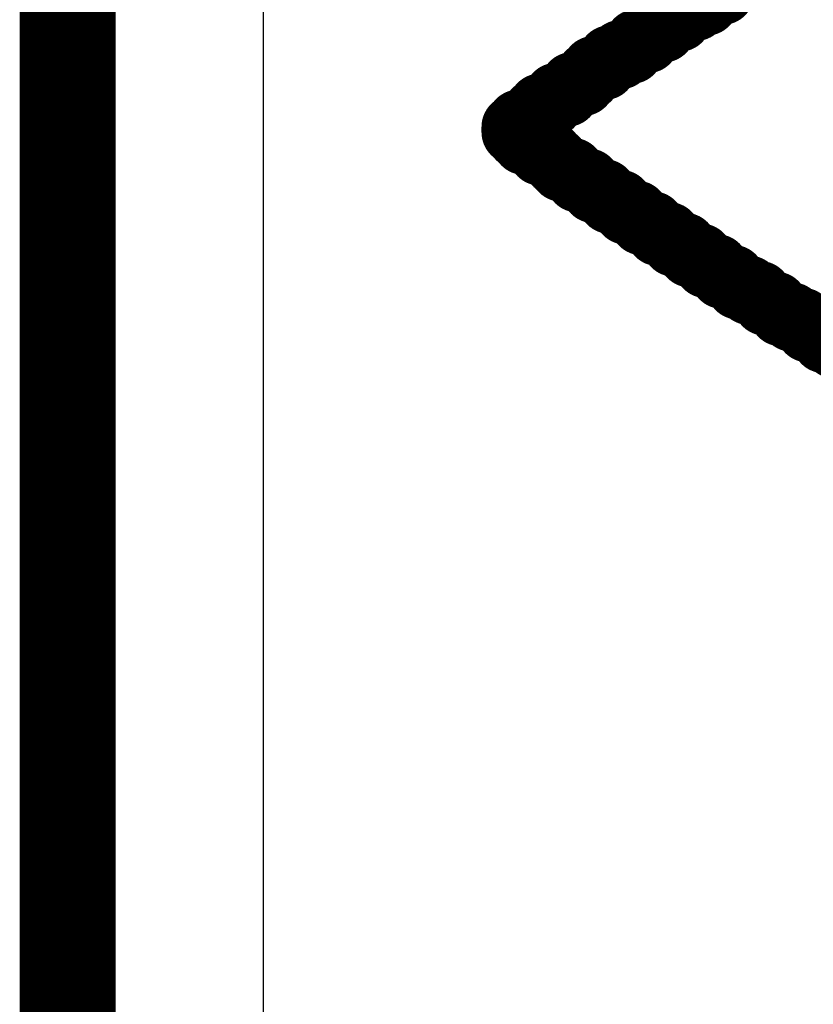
# Model space of a CAD drawing. Header units: inches. Extents: x -0.03 to 9.71, y 0 to 4.44.
# Tile 6 of 118: x 0.0061 to 0.0681, y 0.6696 to 0.7465. Entities that reach past the tile are written whole.
import ezdxf

# ---------------------------------------------------------------- set-up
doc = ezdxf.new("R2010")
doc.units = ezdxf.units.IN
doc.header["$MEASUREMENT"] = 0
for name, color, linetype in [('Board Outline', 216, 'Continuous'), ('Bottom Layer', 5, 'Continuous'), ('Layer 1', 16, 'Continuous'), ('Layer 2', 76, 'Continuous'), ('Top Layer', 1, 'Continuous'), ('Top Overlay', 2, 'Continuous')]:
    doc.layers.add(name, color=color, linetype=linetype)

msp = doc.modelspace()

# ---------------------------------------------------------------- linework, layer by layer
at = {"layer": 'Board Outline', "const_width": 0.0075}
msp.add_lwpolyline([(0.009842, 0.009843), (0.009842, 2.549213)], dxfattribs=at)
at = {"layer": 'Bottom Layer'}
msp.add_line((0.025136, 0.025136), (0.025136, 0.976379), dxfattribs=at)
at = {"layer": 'Layer 1'}
msp.add_line((0.025136, 0.025136), (0.025136, 0.976379), dxfattribs=at)
at = {"layer": 'Layer 2'}
msp.add_line((0.025136, 0.025136), (0.025136, 0.976379), dxfattribs=at)
at = {"layer": 'Top Layer'}
msp.add_line((0.025136, 0.025136), (0.025136, 0.976379), dxfattribs=at)
at = {"layer": 'Top Overlay'}
for p, q in [((0.056784, 0.746067), (0.056784, 0.746484)), ((0.056784, 0.746484), (0.057619, 0.746484)), ((0.057619, 0.746484), (0.057619, 0.746902)), ((0.055528, 0.745228), (0.055528, 0.745646)), ((0.055528, 0.745646), (0.056366, 0.745646)), ((0.056366, 0.745646), (0.056366, 0.746067)), ((0.056366, 0.746067), (0.056784, 0.746067)), ((0.054276, 0.744394), (0.054276, 0.744811)), ((0.054276, 0.744811), (0.055111, 0.744811)), ((0.055111, 0.744811), (0.055111, 0.745228)), ((0.055111, 0.745228), (0.055528, 0.745228)), ((0.05302, 0.743555), (0.05302, 0.743973)), ((0.05302, 0.743973), (0.053859, 0.743973)), ((0.053859, 0.743973), (0.053859, 0.744394)), ((0.053859, 0.744394), (0.054276, 0.744394)), ((0.052185, 0.743138), (0.052185, 0.743555)), ((0.052185, 0.743555), (0.05302, 0.743555)), ((0.05093, 0.742303), (0.05093, 0.742721)), ((0.05093, 0.742721), (0.051764, 0.742721)), ((0.051764, 0.742721), (0.051764, 0.743138)), ((0.051764, 0.743138), (0.052185, 0.743138)), ((0.050095, 0.741465), (0.050095, 0.741882)), ((0.050095, 0.741882), (0.050512, 0.741882)), ((0.050512, 0.741882), (0.050512, 0.742303)), ((0.050512, 0.742303), (0.05093, 0.742303)), ((0.048839, 0.74063), (0.048839, 0.741047)), ((0.048839, 0.741047), (0.049256, 0.741047)), ((0.049256, 0.741047), (0.049256, 0.741465)), ((0.049256, 0.741465), (0.050095, 0.741465)), ((0.047583, 0.739791), (0.047583, 0.740213)), ((0.047583, 0.740213), (0.048004, 0.740213)), ((0.048004, 0.740213), (0.048004, 0.74063)), ((0.048004, 0.74063), (0.048839, 0.74063)), ((0.046331, 0.738957), (0.046331, 0.739374)), ((0.046331, 0.739374), (0.046748, 0.739374)), ((0.046748, 0.739374), (0.046748, 0.739791)), ((0.046748, 0.739791), (0.047583, 0.739791)), ((0.045914, 0.738539), (0.045914, 0.738957)), ((0.045914, 0.738957), (0.046331, 0.738957)), ((0.044658, 0.737701), (0.044658, 0.738122)), ((0.044658, 0.738122), (0.045075, 0.738122)), ((0.045075, 0.738122), (0.045075, 0.738539)), ((0.045075, 0.738539), (0.045914, 0.738539)), ((0.045075, 0.737701), (0.044658, 0.737701)), ((0.045075, 0.737283), (0.045075, 0.737701)), ((0.045492, 0.737283), (0.045075, 0.737283)), ((0.045492, 0.736866), (0.045492, 0.737283)), ((0.046331, 0.736866), (0.045492, 0.736866)), ((0.046331, 0.736449), (0.046331, 0.736866)), ((0.046748, 0.736449), (0.046331, 0.736449)), ((0.046748, 0.736032), (0.046748, 0.736449)), ((0.047583, 0.736032), (0.046748, 0.736032)), ((0.047583, 0.73561), (0.047583, 0.736032)), ((0.048004, 0.73561), (0.047583, 0.73561)), ((0.048004, 0.735193), (0.048004, 0.73561)), ((0.048422, 0.735193), (0.048004, 0.735193)), ((0.048422, 0.734776), (0.048422, 0.735193)), ((0.049256, 0.734776), (0.048422, 0.734776)), ((0.049256, 0.734358), (0.049256, 0.734776)), ((0.049674, 0.734358), (0.049256, 0.734358)), ((0.049674, 0.733937), (0.049674, 0.734358)), ((0.050512, 0.733937), (0.049674, 0.733937)), ((0.050512, 0.73352), (0.050512, 0.733937)), ((0.05093, 0.73352), (0.050512, 0.73352)), ((0.05093, 0.733102), (0.05093, 0.73352)), ((0.051764, 0.733102), (0.05093, 0.733102)), ((0.051764, 0.732685), (0.051764, 0.733102)), ((0.052185, 0.732685), (0.051764, 0.732685)), ((0.052185, 0.732268), (0.052185, 0.732685)), ((0.05302, 0.732268), (0.052185, 0.732268)), ((0.05302, 0.731846), (0.05302, 0.732268)), ((0.053437, 0.731846), (0.05302, 0.731846)), ((0.053437, 0.731429), (0.053437, 0.731846)), ((0.054276, 0.731429), (0.053437, 0.731429)), ((0.054276, 0.731012), (0.054276, 0.731429)), ((0.054693, 0.731012), (0.054276, 0.731012)), ((0.054693, 0.730595), (0.054693, 0.731012)), ((0.055528, 0.730595), (0.054693, 0.730595)), ((0.055528, 0.730177), (0.055528, 0.730595)), ((0.055949, 0.730177), (0.055528, 0.730177)), ((0.055949, 0.729756), (0.055949, 0.730177)), ((0.056784, 0.729756), (0.055949, 0.729756)), ((0.056784, 0.729339), (0.056784, 0.729756)), ((0.057201, 0.729339), (0.056784, 0.729339)), ((0.057201, 0.728921), (0.057201, 0.729339)), ((0.05804, 0.728921), (0.057201, 0.728921)), ((0.05804, 0.728504), (0.05804, 0.728921)), ((0.058457, 0.728504), (0.05804, 0.728504)), ((0.058457, 0.728083), (0.058457, 0.728504)), ((0.059292, 0.728083), (0.058457, 0.728083)), ((0.059292, 0.727665), (0.059292, 0.728083)), ((0.059709, 0.727665), (0.059292, 0.727665)), ((0.059709, 0.727248), (0.059709, 0.727665)), ((0.060548, 0.727248), (0.059709, 0.727248)), ((0.060548, 0.726831), (0.060548, 0.727248)), ((0.060965, 0.726831), (0.060548, 0.726831)), ((0.060965, 0.726414), (0.060965, 0.726831)), ((0.061803, 0.726414), (0.060965, 0.726414)), ((0.061803, 0.725992), (0.061803, 0.726414)), ((0.062221, 0.725992), (0.061803, 0.725992)), ((0.062221, 0.725575), (0.062221, 0.725992)), ((0.063056, 0.725575), (0.062221, 0.725575)), ((0.063056, 0.725158), (0.063056, 0.725575)), ((0.063894, 0.725158), (0.063056, 0.725158)), ((0.063894, 0.72474), (0.063894, 0.725158)), ((0.064311, 0.72474), (0.063894, 0.72474)), ((0.064311, 0.724323), (0.064311, 0.72474)), ((0.065146, 0.724323), (0.064311, 0.724323)), ((0.065146, 0.723902), (0.065146, 0.724323)), ((0.065563, 0.723902), (0.065146, 0.723902)), ((0.065563, 0.723484), (0.065563, 0.723902)), ((0.066402, 0.723484), (0.065563, 0.723484)), ((0.066402, 0.723067), (0.066402, 0.723484)), ((0.067237, 0.723067), (0.066402, 0.723067)), ((0.067237, 0.72265), (0.067237, 0.723067)), ((0.067658, 0.72265), (0.067237, 0.72265)), ((0.067658, 0.722232), (0.067658, 0.72265)), ((0.068492, 0.722232), (0.067658, 0.722232))]:
    msp.add_line(p, q, dxfattribs=at)
at = {"layer": 'Top Overlay', "const_width": 0.005}
for points in [[(0.06013, 0.748158), (0.06013, 0.748575)], [(0.06013, 0.748575), (0.060965, 0.748575)], [(0.060965, 0.748575), (0.060965, 0.748992)], [(0.058874, 0.747736), (0.059709, 0.747736)], [(0.058874, 0.747319), (0.058874, 0.747736)], [(0.059709, 0.747736), (0.059709, 0.748158)], [(0.059709, 0.748158), (0.06013, 0.748158)], [(0.057619, 0.746902), (0.05804, 0.746902)], [(0.057619, 0.746484), (0.057619, 0.746902)], [(0.05804, 0.747319), (0.058874, 0.747319)], [(0.05804, 0.746902), (0.05804, 0.747319)], [(0.056366, 0.746067), (0.056784, 0.746067)], [(0.056366, 0.745646), (0.056366, 0.746067)], [(0.056784, 0.746484), (0.057619, 0.746484)], [(0.056784, 0.746067), (0.056784, 0.746484)], [(0.055528, 0.745646), (0.056366, 0.745646)], [(0.055528, 0.745228), (0.055528, 0.745646)], [(0.054276, 0.744811), (0.055111, 0.744811)], [(0.054276, 0.744394), (0.054276, 0.744811)], [(0.055111, 0.744811), (0.055111, 0.745228)], [(0.055111, 0.745228), (0.055528, 0.745228)], [(0.05302, 0.743973), (0.053859, 0.743973)], [(0.05302, 0.743555), (0.05302, 0.743973)], [(0.053859, 0.744394), (0.054276, 0.744394)], [(0.053859, 0.743973), (0.053859, 0.744394)], [(0.051764, 0.742721), (0.051764, 0.743138)], [(0.051764, 0.743138), (0.052185, 0.743138)], [(0.052185, 0.743555), (0.05302, 0.743555)], [(0.052185, 0.743138), (0.052185, 0.743555)], [(0.050512, 0.742303), (0.05093, 0.742303)], [(0.050512, 0.741882), (0.050512, 0.742303)], [(0.05093, 0.742721), (0.051764, 0.742721)], [(0.05093, 0.742303), (0.05093, 0.742721)], [(0.049256, 0.741465), (0.050095, 0.741465)], [(0.049256, 0.741047), (0.049256, 0.741465)], [(0.050095, 0.741882), (0.050512, 0.741882)], [(0.050095, 0.741465), (0.050095, 0.741882)], [(0.048839, 0.741047), (0.049256, 0.741047)], [(0.048839, 0.74063), (0.048839, 0.741047)], [(0.047583, 0.740213), (0.048004, 0.740213)], [(0.047583, 0.739791), (0.047583, 0.740213)], [(0.048004, 0.740213), (0.048004, 0.74063)], [(0.048004, 0.74063), (0.048839, 0.74063)], [(0.046331, 0.739374), (0.046748, 0.739374)], [(0.046331, 0.738957), (0.046331, 0.739374)], [(0.046748, 0.739791), (0.047583, 0.739791)], [(0.046748, 0.739374), (0.046748, 0.739791)], [(0.045075, 0.738539), (0.045914, 0.738539)], [(0.045075, 0.738122), (0.045075, 0.738539)], [(0.045914, 0.738957), (0.046331, 0.738957)], [(0.045914, 0.738539), (0.045914, 0.738957)], [(0.044658, 0.738122), (0.045075, 0.738122)], [(0.044658, 0.737701), (0.044658, 0.738122)], [(0.044658, 0.737701), (0.045075, 0.737701)], [(0.045075, 0.737283), (0.045075, 0.737701)], [(0.045075, 0.737283), (0.045492, 0.737283)], [(0.045492, 0.736866), (0.045492, 0.737283)], [(0.045492, 0.736866), (0.046331, 0.736866)], [(0.046331, 0.736449), (0.046331, 0.736866)], [(0.046331, 0.736449), (0.046748, 0.736449)], [(0.046748, 0.736032), (0.046748, 0.736449)], [(0.046748, 0.736032), (0.047583, 0.736032)], [(0.047583, 0.73561), (0.047583, 0.736032)], [(0.047583, 0.73561), (0.048004, 0.73561)], [(0.048004, 0.735193), (0.048004, 0.73561)], [(0.048004, 0.735193), (0.048422, 0.735193)], [(0.048422, 0.734776), (0.048422, 0.735193)], [(0.048422, 0.734776), (0.049256, 0.734776)], [(0.049256, 0.734358), (0.049256, 0.734776)], [(0.049256, 0.734358), (0.049674, 0.734358)], [(0.049674, 0.733937), (0.049674, 0.734358)], [(0.049674, 0.733937), (0.050512, 0.733937)], [(0.050512, 0.73352), (0.050512, 0.733937)], [(0.050512, 0.73352), (0.05093, 0.73352)], [(0.05093, 0.733102), (0.05093, 0.73352)], [(0.05093, 0.733102), (0.051764, 0.733102)], [(0.051764, 0.732685), (0.051764, 0.733102)], [(0.051764, 0.732685), (0.052185, 0.732685)], [(0.052185, 0.732268), (0.052185, 0.732685)], [(0.052185, 0.732268), (0.05302, 0.732268)], [(0.05302, 0.731846), (0.05302, 0.732268)], [(0.05302, 0.731846), (0.053437, 0.731846)], [(0.053437, 0.731429), (0.053437, 0.731846)], [(0.053437, 0.731429), (0.054276, 0.731429)], [(0.054276, 0.731012), (0.054276, 0.731429)], [(0.054276, 0.731012), (0.054693, 0.731012)], [(0.054693, 0.730595), (0.054693, 0.731012)], [(0.054693, 0.730595), (0.055528, 0.730595)], [(0.055528, 0.730177), (0.055528, 0.730595)], [(0.055528, 0.730177), (0.055949, 0.730177)], [(0.055949, 0.729756), (0.055949, 0.730177)], [(0.055949, 0.729756), (0.056784, 0.729756)], [(0.056784, 0.729339), (0.056784, 0.729756)], [(0.056784, 0.729339), (0.057201, 0.729339)], [(0.057201, 0.728921), (0.057201, 0.729339)], [(0.057201, 0.728921), (0.05804, 0.728921)], [(0.05804, 0.728504), (0.05804, 0.728921)], [(0.05804, 0.728504), (0.058457, 0.728504)], [(0.058457, 0.728083), (0.058457, 0.728504)], [(0.058457, 0.728083), (0.059292, 0.728083)], [(0.059292, 0.727665), (0.059292, 0.728083)], [(0.059292, 0.727665), (0.059709, 0.727665)], [(0.059709, 0.727248), (0.059709, 0.727665)], [(0.059709, 0.727248), (0.060548, 0.727248)], [(0.060548, 0.726831), (0.060548, 0.727248)], [(0.060548, 0.726831), (0.060965, 0.726831)], [(0.060965, 0.726414), (0.060965, 0.726831)], [(0.060965, 0.726414), (0.061803, 0.726414)], [(0.061803, 0.725992), (0.061803, 0.726414)], [(0.061803, 0.725992), (0.062221, 0.725992)], [(0.062221, 0.725575), (0.062221, 0.725992)], [(0.062221, 0.725575), (0.063056, 0.725575)], [(0.063056, 0.725158), (0.063056, 0.725575)], [(0.063056, 0.725158), (0.063894, 0.725158)], [(0.063894, 0.72474), (0.063894, 0.725158)], [(0.063894, 0.72474), (0.064311, 0.72474)], [(0.064311, 0.724323), (0.064311, 0.72474)], [(0.064311, 0.724323), (0.065146, 0.724323)], [(0.065146, 0.723902), (0.065146, 0.724323)], [(0.065146, 0.723902), (0.065563, 0.723902)], [(0.065563, 0.723484), (0.065563, 0.723902)], [(0.065563, 0.723484), (0.066402, 0.723484)], [(0.066402, 0.723067), (0.066402, 0.723484)], [(0.066402, 0.723067), (0.067237, 0.723067)], [(0.067237, 0.72265), (0.067237, 0.723067)], [(0.067237, 0.72265), (0.067658, 0.72265)], [(0.067658, 0.722232), (0.067658, 0.72265)], [(0.067658, 0.722232), (0.068492, 0.722232)], [(0.068492, 0.721811), (0.068492, 0.722232)], [(0.068492, 0.721811), (0.06891, 0.721811)], [(0.06891, 0.721394), (0.06891, 0.721811)], [(0.06891, 0.721394), (0.069748, 0.721394)], [(0.069748, 0.720977), (0.069748, 0.721394)], [(0.069748, 0.720977), (0.070583, 0.720977)]]:
    msp.add_lwpolyline(points, dxfattribs=at)
at = {"layer": 'Top Overlay', "const_width": 0.0025}
for points in [[(0.05888, 0.748575, 1), (0.06138, 0.748575, 1)], [(0.05888, 0.748575, 1), (0.06138, 0.748575, 1)], [(0.059715, 0.748575, 1), (0.062215, 0.748575, 1)], [(0.059715, 0.748575, 1), (0.062215, 0.748575, 1)], [(0.057624, 0.747736, 1), (0.060124, 0.747736, 1)], [(0.057624, 0.747736, 1), (0.060124, 0.747736, 1)], [(0.058459, 0.748158, 1), (0.060959, 0.748158, 1)], [(0.058459, 0.748158, 1), (0.060959, 0.748158, 1)], [(0.058459, 0.747736, 1), (0.060959, 0.747736, 1)], [(0.058459, 0.747736, 1), (0.060959, 0.747736, 1)], [(0.05888, 0.748158, 1), (0.06138, 0.748158, 1)], [(0.05888, 0.748158, 1), (0.06138, 0.748158, 1)], [(0.056369, 0.746902, 1), (0.058868, 0.746902, 1)], [(0.056369, 0.746902, 1), (0.058868, 0.746902, 1)], [(0.05679, 0.747319, 1), (0.05929, 0.747319, 1)], [(0.05679, 0.747319, 1), (0.05929, 0.747319, 1)], [(0.05679, 0.746902, 1), (0.05929, 0.746902, 1)], [(0.05679, 0.746902, 1), (0.05929, 0.746902, 1)], [(0.057624, 0.747319, 1), (0.060124, 0.747319, 1)], [(0.057624, 0.747319, 1), (0.060124, 0.747319, 1)], [(0.055116, 0.746067, 1), (0.057617, 0.746067, 1)], [(0.055116, 0.746067, 1), (0.057617, 0.746067, 1)], [(0.055534, 0.746484, 1), (0.058034, 0.746484, 1)], [(0.055534, 0.746484, 1), (0.058034, 0.746484, 1)], [(0.055534, 0.746067, 1), (0.058034, 0.746067, 1)], [(0.055534, 0.746067, 1), (0.058034, 0.746067, 1)], [(0.056369, 0.746484, 1), (0.058868, 0.746484, 1)], [(0.056369, 0.746484, 1), (0.058868, 0.746484, 1)], [(0.054278, 0.745646, 1), (0.056778, 0.745646, 1)], [(0.054278, 0.745646, 1), (0.056778, 0.745646, 1)], [(0.055116, 0.745646, 1), (0.057617, 0.745646, 1)], [(0.055116, 0.745646, 1), (0.057617, 0.745646, 1)], [(0.053026, 0.744811, 1), (0.055526, 0.744811, 1)], [(0.053026, 0.744811, 1), (0.055526, 0.744811, 1)], [(0.053861, 0.745228, 1), (0.056361, 0.745228, 1)], [(0.053861, 0.745228, 1), (0.056361, 0.745228, 1)], [(0.053861, 0.744811, 1), (0.056361, 0.744811, 1)], [(0.053861, 0.744811, 1), (0.056361, 0.744811, 1)], [(0.054278, 0.745228, 1), (0.056778, 0.745228, 1)], [(0.054278, 0.745228, 1), (0.056778, 0.745228, 1)], [(0.05177, 0.743973, 1), (0.05427, 0.743973, 1)], [(0.05177, 0.743973, 1), (0.05427, 0.743973, 1)], [(0.052609, 0.744394, 1), (0.055109, 0.744394, 1)], [(0.052609, 0.744394, 1), (0.055109, 0.744394, 1)], [(0.052609, 0.743973, 1), (0.055109, 0.743973, 1)], [(0.052609, 0.743973, 1), (0.055109, 0.743973, 1)], [(0.053026, 0.744394, 1), (0.055526, 0.744394, 1)], [(0.053026, 0.744394, 1), (0.055526, 0.744394, 1)], [(0.050514, 0.743138, 1), (0.053014, 0.743138, 1)], [(0.050514, 0.743138, 1), (0.053014, 0.743138, 1)], [(0.050935, 0.743555, 1), (0.053435, 0.743555, 1)], [(0.050935, 0.743555, 1), (0.053435, 0.743555, 1)], [(0.050935, 0.743138, 1), (0.053435, 0.743138, 1)], [(0.050935, 0.743138, 1), (0.053435, 0.743138, 1)], [(0.05177, 0.743555, 1), (0.05427, 0.743555, 1)], [(0.05177, 0.743555, 1), (0.05427, 0.743555, 1)], [(0.049262, 0.742303, 1), (0.051762, 0.742303, 1)], [(0.049262, 0.742303, 1), (0.051762, 0.742303, 1)], [(0.04968, 0.742721, 1), (0.052179, 0.742721, 1)], [(0.04968, 0.742721, 1), (0.052179, 0.742721, 1)], [(0.04968, 0.742303, 1), (0.052179, 0.742303, 1)], [(0.04968, 0.742303, 1), (0.052179, 0.742303, 1)], [(0.050514, 0.742721, 1), (0.053014, 0.742721, 1)], [(0.050514, 0.742721, 1), (0.053014, 0.742721, 1)], [(0.048006, 0.741465, 1), (0.050506, 0.741465, 1)], [(0.048006, 0.741465, 1), (0.050506, 0.741465, 1)], [(0.048845, 0.741882, 1), (0.051345, 0.741882, 1)], [(0.048845, 0.741882, 1), (0.051345, 0.741882, 1)], [(0.048845, 0.741465, 1), (0.051345, 0.741465, 1)], [(0.048845, 0.741465, 1), (0.051345, 0.741465, 1)], [(0.049262, 0.741882, 1), (0.051762, 0.741882, 1)], [(0.049262, 0.741882, 1), (0.051762, 0.741882, 1)], [(0.047589, 0.741047, 1), (0.050089, 0.741047, 1)], [(0.047589, 0.741047, 1), (0.050089, 0.741047, 1)], [(0.048006, 0.741047, 1), (0.050506, 0.741047, 1)], [(0.048006, 0.741047, 1), (0.050506, 0.741047, 1)], [(0.046333, 0.740213, 1), (0.048833, 0.740213, 1)], [(0.046333, 0.740213, 1), (0.048833, 0.740213, 1)], [(0.046754, 0.74063, 1), (0.049254, 0.74063, 1)], [(0.046754, 0.74063, 1), (0.049254, 0.74063, 1)], [(0.046754, 0.740213, 1), (0.049254, 0.740213, 1)], [(0.046754, 0.740213, 1), (0.049254, 0.740213, 1)], [(0.047589, 0.74063, 1), (0.050089, 0.74063, 1)], [(0.047589, 0.74063, 1), (0.050089, 0.74063, 1)], [(0.045081, 0.739374, 1), (0.047581, 0.739374, 1)], [(0.045081, 0.739374, 1), (0.047581, 0.739374, 1)], [(0.045498, 0.739791, 1), (0.047998, 0.739791, 1)], [(0.045498, 0.739791, 1), (0.047998, 0.739791, 1)], [(0.045498, 0.739374, 1), (0.047998, 0.739374, 1)], [(0.045498, 0.739374, 1), (0.047998, 0.739374, 1)], [(0.046333, 0.739791, 1), (0.048833, 0.739791, 1)], [(0.046333, 0.739791, 1), (0.048833, 0.739791, 1)], [(0.043825, 0.738539, 1), (0.046325, 0.738539, 1)], [(0.043825, 0.738539, 1), (0.046325, 0.738539, 1)], [(0.044664, 0.738957, 1), (0.047164, 0.738957, 1)], [(0.044664, 0.738957, 1), (0.047164, 0.738957, 1)], [(0.044664, 0.738539, 1), (0.047164, 0.738539, 1)], [(0.044664, 0.738539, 1), (0.047164, 0.738539, 1)], [(0.045081, 0.738957, 1), (0.047581, 0.738957, 1)], [(0.045081, 0.738957, 1), (0.047581, 0.738957, 1)], [(0.043408, 0.738122, 1), (0.045908, 0.738122, 1)], [(0.043408, 0.738122, 1), (0.045908, 0.738122, 1)], [(0.043408, 0.737701, 1), (0.045908, 0.737701, 1)], [(0.043408, 0.737701, 1), (0.045908, 0.737701, 1)], [(0.043825, 0.738122, 1), (0.046325, 0.738122, 1)], [(0.043825, 0.738122, 1), (0.046325, 0.738122, 1)], [(0.043825, 0.737701, 1), (0.046325, 0.737701, 1)], [(0.043825, 0.737701, 1), (0.046325, 0.737701, 1)], [(0.043825, 0.737283, 1), (0.046325, 0.737283, 1)], [(0.043825, 0.737283, 1), (0.046325, 0.737283, 1)], [(0.044242, 0.737283, 1), (0.046742, 0.737283, 1)], [(0.044242, 0.737283, 1), (0.046742, 0.737283, 1)], [(0.044242, 0.736866, 1), (0.046742, 0.736866, 1)], [(0.044242, 0.736866, 1), (0.046742, 0.736866, 1)], [(0.045081, 0.736866, 1), (0.047581, 0.736866, 1)], [(0.045081, 0.736866, 1), (0.047581, 0.736866, 1)], [(0.045081, 0.736449, 1), (0.047581, 0.736449, 1)], [(0.045081, 0.736449, 1), (0.047581, 0.736449, 1)], [(0.045498, 0.736449, 1), (0.047998, 0.736449, 1)], [(0.045498, 0.736449, 1), (0.047998, 0.736449, 1)], [(0.045498, 0.736032, 1), (0.047998, 0.736032, 1)], [(0.045498, 0.736032, 1), (0.047998, 0.736032, 1)], [(0.046333, 0.736032, 1), (0.048833, 0.736032, 1)], [(0.046333, 0.736032, 1), (0.048833, 0.736032, 1)], [(0.046333, 0.73561, 1), (0.048833, 0.73561, 1)], [(0.046333, 0.73561, 1), (0.048833, 0.73561, 1)], [(0.046754, 0.73561, 1), (0.049254, 0.73561, 1)], [(0.046754, 0.73561, 1), (0.049254, 0.73561, 1)], [(0.046754, 0.735193, 1), (0.049254, 0.735193, 1)], [(0.046754, 0.735193, 1), (0.049254, 0.735193, 1)], [(0.047172, 0.735193, 1), (0.049672, 0.735193, 1)], [(0.047172, 0.735193, 1), (0.049672, 0.735193, 1)], [(0.047172, 0.734776, 1), (0.049672, 0.734776, 1)], [(0.047172, 0.734776, 1), (0.049672, 0.734776, 1)], [(0.048006, 0.734776, 1), (0.050506, 0.734776, 1)], [(0.048006, 0.734776, 1), (0.050506, 0.734776, 1)], [(0.048006, 0.734358, 1), (0.050506, 0.734358, 1)], [(0.048006, 0.734358, 1), (0.050506, 0.734358, 1)], [(0.048424, 0.734358, 1), (0.050924, 0.734358, 1)], [(0.048424, 0.734358, 1), (0.050924, 0.734358, 1)], [(0.048424, 0.733937, 1), (0.050924, 0.733937, 1)], [(0.048424, 0.733937, 1), (0.050924, 0.733937, 1)], [(0.049262, 0.733937, 1), (0.051762, 0.733937, 1)], [(0.049262, 0.733937, 1), (0.051762, 0.733937, 1)], [(0.049262, 0.73352, 1), (0.051762, 0.73352, 1)], [(0.049262, 0.73352, 1), (0.051762, 0.73352, 1)], [(0.04968, 0.73352, 1), (0.052179, 0.73352, 1)], [(0.04968, 0.73352, 1), (0.052179, 0.73352, 1)], [(0.04968, 0.733102, 1), (0.052179, 0.733102, 1)], [(0.04968, 0.733102, 1), (0.052179, 0.733102, 1)], [(0.050514, 0.733102, 1), (0.053014, 0.733102, 1)], [(0.050514, 0.733102, 1), (0.053014, 0.733102, 1)], [(0.050514, 0.732685, 1), (0.053014, 0.732685, 1)], [(0.050514, 0.732685, 1), (0.053014, 0.732685, 1)], [(0.050935, 0.732685, 1), (0.053435, 0.732685, 1)], [(0.050935, 0.732685, 1), (0.053435, 0.732685, 1)], [(0.050935, 0.732268, 1), (0.053435, 0.732268, 1)], [(0.050935, 0.732268, 1), (0.053435, 0.732268, 1)], [(0.05177, 0.732268, 1), (0.05427, 0.732268, 1)], [(0.05177, 0.732268, 1), (0.05427, 0.732268, 1)], [(0.05177, 0.731846, 1), (0.05427, 0.731846, 1)], [(0.05177, 0.731846, 1), (0.05427, 0.731846, 1)], [(0.052187, 0.731846, 1), (0.054687, 0.731846, 1)], [(0.052187, 0.731846, 1), (0.054687, 0.731846, 1)], [(0.052187, 0.731429, 1), (0.054687, 0.731429, 1)], [(0.052187, 0.731429, 1), (0.054687, 0.731429, 1)], [(0.053026, 0.731429, 1), (0.055526, 0.731429, 1)], [(0.053026, 0.731429, 1), (0.055526, 0.731429, 1)], [(0.053026, 0.731012, 1), (0.055526, 0.731012, 1)], [(0.053026, 0.731012, 1), (0.055526, 0.731012, 1)], [(0.053443, 0.731012, 1), (0.055943, 0.731012, 1)], [(0.053443, 0.731012, 1), (0.055943, 0.731012, 1)], [(0.053443, 0.730595, 1), (0.055943, 0.730595, 1)], [(0.053443, 0.730595, 1), (0.055943, 0.730595, 1)], [(0.054278, 0.730595, 1), (0.056778, 0.730595, 1)], [(0.054278, 0.730595, 1), (0.056778, 0.730595, 1)], [(0.054278, 0.730177, 1), (0.056778, 0.730177, 1)], [(0.054278, 0.730177, 1), (0.056778, 0.730177, 1)], [(0.054699, 0.730177, 1), (0.057199, 0.730177, 1)], [(0.054699, 0.730177, 1), (0.057199, 0.730177, 1)], [(0.054699, 0.729756, 1), (0.057199, 0.729756, 1)], [(0.054699, 0.729756, 1), (0.057199, 0.729756, 1)], [(0.055534, 0.729756, 1), (0.058034, 0.729756, 1)], [(0.055534, 0.729756, 1), (0.058034, 0.729756, 1)], [(0.055534, 0.729339, 1), (0.058034, 0.729339, 1)], [(0.055534, 0.729339, 1), (0.058034, 0.729339, 1)], [(0.055951, 0.729339, 1), (0.058451, 0.729339, 1)], [(0.055951, 0.729339, 1), (0.058451, 0.729339, 1)], [(0.055951, 0.728921, 1), (0.058451, 0.728921, 1)], [(0.055951, 0.728921, 1), (0.058451, 0.728921, 1)], [(0.05679, 0.728921, 1), (0.05929, 0.728921, 1)], [(0.05679, 0.728921, 1), (0.05929, 0.728921, 1)], [(0.05679, 0.728504, 1), (0.05929, 0.728504, 1)], [(0.05679, 0.728504, 1), (0.05929, 0.728504, 1)], [(0.057207, 0.728504, 1), (0.059707, 0.728504, 1)], [(0.057207, 0.728504, 1), (0.059707, 0.728504, 1)], [(0.057207, 0.728083, 1), (0.059707, 0.728083, 1)], [(0.057207, 0.728083, 1), (0.059707, 0.728083, 1)], [(0.058042, 0.728083, 1), (0.060542, 0.728083, 1)], [(0.058042, 0.728083, 1), (0.060542, 0.728083, 1)], [(0.058042, 0.727665, 1), (0.060542, 0.727665, 1)], [(0.058042, 0.727665, 1), (0.060542, 0.727665, 1)], [(0.058459, 0.727665, 1), (0.060959, 0.727665, 1)], [(0.058459, 0.727665, 1), (0.060959, 0.727665, 1)], [(0.058459, 0.727248, 1), (0.060959, 0.727248, 1)], [(0.058459, 0.727248, 1), (0.060959, 0.727248, 1)], [(0.059298, 0.727248, 1), (0.061798, 0.727248, 1)], [(0.059298, 0.727248, 1), (0.061798, 0.727248, 1)], [(0.059298, 0.726831, 1), (0.061798, 0.726831, 1)], [(0.059298, 0.726831, 1), (0.061798, 0.726831, 1)], [(0.059715, 0.726831, 1), (0.062215, 0.726831, 1)], [(0.059715, 0.726831, 1), (0.062215, 0.726831, 1)], [(0.059715, 0.726414, 1), (0.062215, 0.726414, 1)], [(0.059715, 0.726414, 1), (0.062215, 0.726414, 1)], [(0.060554, 0.726414, 1), (0.063053, 0.726414, 1)], [(0.060554, 0.726414, 1), (0.063053, 0.726414, 1)], [(0.060554, 0.725992, 1), (0.063053, 0.725992, 1)], [(0.060554, 0.725992, 1), (0.063053, 0.725992, 1)], [(0.060971, 0.725992, 1), (0.063471, 0.725992, 1)], [(0.060971, 0.725992, 1), (0.063471, 0.725992, 1)], [(0.060971, 0.725575, 1), (0.063471, 0.725575, 1)], [(0.060971, 0.725575, 1), (0.063471, 0.725575, 1)], [(0.061805, 0.725575, 1), (0.064306, 0.725575, 1)], [(0.061805, 0.725575, 1), (0.064306, 0.725575, 1)], [(0.061805, 0.725158, 1), (0.064306, 0.725158, 1)], [(0.061805, 0.725158, 1), (0.064306, 0.725158, 1)], [(0.062644, 0.725158, 1), (0.065144, 0.725158, 1)], [(0.062644, 0.725158, 1), (0.065144, 0.725158, 1)], [(0.062644, 0.72474, 1), (0.065144, 0.72474, 1)], [(0.062644, 0.72474, 1), (0.065144, 0.72474, 1)], [(0.063061, 0.72474, 1), (0.065561, 0.72474, 1)], [(0.063061, 0.72474, 1), (0.065561, 0.72474, 1)], [(0.063061, 0.724323, 1), (0.065561, 0.724323, 1)], [(0.063061, 0.724323, 1), (0.065561, 0.724323, 1)], [(0.063896, 0.724323, 1), (0.066396, 0.724323, 1)], [(0.063896, 0.724323, 1), (0.066396, 0.724323, 1)], [(0.063896, 0.723902, 1), (0.066396, 0.723902, 1)], [(0.063896, 0.723902, 1), (0.066396, 0.723902, 1)], [(0.064313, 0.723902, 1), (0.066813, 0.723902, 1)], [(0.064313, 0.723902, 1), (0.066813, 0.723902, 1)], [(0.064313, 0.723484, 1), (0.066813, 0.723484, 1)], [(0.064313, 0.723484, 1), (0.066813, 0.723484, 1)], [(0.065152, 0.723484, 1), (0.067652, 0.723484, 1)], [(0.065152, 0.723484, 1), (0.067652, 0.723484, 1)], [(0.065152, 0.723067, 1), (0.067652, 0.723067, 1)], [(0.065152, 0.723067, 1), (0.067652, 0.723067, 1)], [(0.065987, 0.723067, 1), (0.068487, 0.723067, 1)], [(0.065987, 0.723067, 1), (0.068487, 0.723067, 1)], [(0.065987, 0.72265, 1), (0.068487, 0.72265, 1)], [(0.065987, 0.72265, 1), (0.068487, 0.72265, 1)], [(0.066408, 0.72265, 1), (0.068908, 0.72265, 1)], [(0.066408, 0.72265, 1), (0.068908, 0.72265, 1)], [(0.066408, 0.722232, 1), (0.068908, 0.722232, 1)], [(0.066408, 0.722232, 1), (0.068908, 0.722232, 1)], [(0.067242, 0.722232, 1), (0.069742, 0.722232, 1)], [(0.067242, 0.722232, 1), (0.069742, 0.722232, 1)], [(0.067242, 0.721811, 1), (0.069742, 0.721811, 1)], [(0.067242, 0.721811, 1), (0.069742, 0.721811, 1)], [(0.06766, 0.721811, 1), (0.07016, 0.721811, 1)], [(0.06766, 0.721811, 1), (0.07016, 0.721811, 1)], [(0.06766, 0.721394, 1), (0.07016, 0.721394, 1)], [(0.06766, 0.721394, 1), (0.07016, 0.721394, 1)], [(0.068498, 0.721394, 1), (0.070998, 0.721394, 1)], [(0.068498, 0.721394, 1), (0.070998, 0.721394, 1)], [(0.068498, 0.720977, 1), (0.070998, 0.720977, 1)], [(0.068498, 0.720977, 1), (0.070998, 0.720977, 1)]]:
    msp.add_lwpolyline(points, format="xyb", close=True, dxfattribs=at)

doc.saveas('drawing.dxf')
